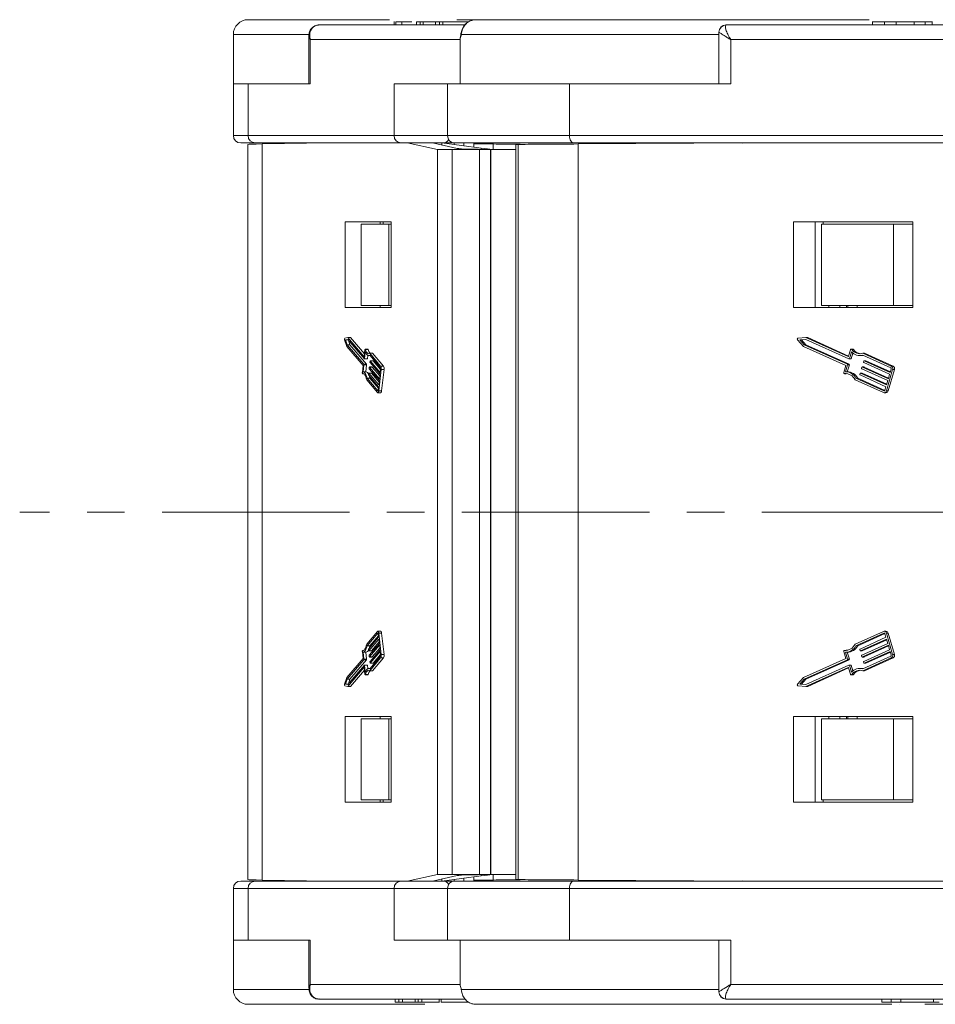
# Model space of a CAD drawing. Header units: millimetres. Extents: x 2548 to 3470, y -441 to 211.
# Tile 3 of 49: x 2838 to 2900, y -280 to -213. Entities that reach past the tile are written whole.
import ezdxf

# ---------------------------------------------------------------- set-up
doc = ezdxf.new("R2010")
doc.units = ezdxf.units.MM
doc.linetypes.add('CENTERX2', pattern=[20.32, 12.7, -2.54, 2.54, -2.54])

msp = doc.modelspace()

# ---------------------------------------------------------------- linework, layer by layer
at = {"color": 7, "linetype": 'Continuous', "lineweight": 15}
for p, q in [((2853.062, -213.321), (2862.644, -213.321)), ((2867.204, -213.321), (2868.484, -213.321)), ((2868.484, -213.321), (2868.48, -213.321)), ((2868.484, -213.321), (2895.129, -213.321)), ((2857.878, -213.671), (2867.758, -213.671)), ((2862.946, -213.446), (2862.946, -213.671)), ((2863.063, -213.471), (2863.063, -213.671)), ((2863.475, -213.471), (2863.475, -213.671)), ((2864.47, -213.471), (2864.47, -213.671)), ((2864.71, -213.471), (2864.47, -213.471)), ((2864.71, -213.471), (2864.71, -213.671)), ((2864.919, -213.471), (2864.71, -213.471)), ((2864.919, -213.471), (2864.919, -213.671)), ((2865.767, -213.471), (2864.919, -213.471)), ((2865.767, -213.471), (2865.767, -213.671)), ((2866.023, -213.471), (2865.767, -213.471)), ((2866.023, -213.471), (2866.023, -213.671)), ((2866.263, -213.471), (2866.023, -213.471)), ((2866.263, -213.471), (2866.263, -213.671)), ((2868.01, -213.471), (2866.263, -213.471)), ((2867.075, -213.471), (2867.075, -213.446)), ((2885.447, -213.671), (2885.455, -213.671)), ((2885.455, -213.671), (2912.403, -213.671)), ((2895.369, -213.446), (2895.369, -213.671)), ((2896.187, -213.471), (2896.187, -213.671)), ((2896.961, -213.471), (2896.961, -213.671)), ((2898.195, -213.471), (2898.195, -213.671)), ((2898.936, -213.471), (2898.936, -213.671)), ((2899.407, -213.671), (2899.407, -213.446)), ((2852.062, -214.321), (2852.062, -217.671)), ((2857.148, -214.321), (2852.062, -214.321)), ((2857.177, -214.41), (2857.177, -217.671)), ((2857.277, -214.671), (2857.277, -217.671)), ((2867.422, -214.671), (2857.277, -214.671)), ((2867.422, -214.671), (2867.422, -217.671)), ((2884.947, -214.321), (2867.497, -214.321)), ((2884.947, -214.171), (2884.947, -217.671)), ((2884.947, -214.171), (2884.957, -214.171)), ((2885.774, -214.671), (2885.774, -217.671)), ((2912.098, -214.671), (2885.774, -214.671)), ((2852.063, -217.671), (2852.062, -217.671)), ((2852.063, -217.671), (2852.063, -221.171)), ((2852.063, -217.671), (2853.063, -217.671)), ((2853.063, -217.671), (2857.277, -217.671)), ((2853.063, -217.671), (2853.063, -221.171)), ((2862.953, -221.171), (2862.953, -217.671)), ((2867.422, -217.671), (2862.953, -217.671)), ((2866.568, -217.671), (2866.568, -221.171)), ((2867.422, -217.671), (2874.839, -217.671)), ((2874.839, -217.671), (2885.774, -217.671)), ((2874.839, -217.671), (2874.839, -221.171)), ((2852.063, -221.171), (2853.063, -221.171)), ((2853.063, -221.171), (2862.953, -221.171)), ((2862.953, -221.171), (2866.568, -221.171)), ((2866.568, -221.171), (2874.839, -221.171)), ((2874.839, -221.171), (2900.501, -221.171)), ((2853.538, -221.671), (2852.563, -221.671)), ((2853.049, -221.768), (2853.049, -271.574)), ((2853.049, -221.768), (2853.049, -271.574)), ((2863.428, -221.671), (2853.538, -221.671)), ((2858.539, -221.671), (2854.013, -221.741)), ((2854.013, -271.601), (2854.013, -221.741)), ((2858.364, -221.674), (2858.376, -221.671)), ((2866.259, -221.671), (2863.428, -221.671)), ((2865.888, -222.121), (2863.846, -221.671)), ((2865.556, -221.671), (2867.219, -222.037)), ((2868.854, -222.015), (2866.194, -221.671)), ((2866.194, -221.671), (2866.194, -221.811)), ((2867.068, -221.671), (2866.259, -221.671)), ((2867.028, -221.779), (2867.028, -221.671)), ((2875.132, -221.671), (2867.068, -221.671)), ((2867.666, -221.861), (2867.666, -221.671)), ((2868.016, -222.09), (2868.648, -222.102)), ((2868.354, -221.95), (2868.354, -221.671)), ((2869.675, -221.741), (2868.354, -221.72)), ((2868.854, -222.015), (2868.854, -222.106)), ((2869.675, -222.121), (2869.675, -221.741)), ((2871.193, -221.77), (2871.193, -271.572)), ((2871.356, -221.768), (2871.356, -271.574)), ((2900.794, -221.671), (2875.132, -221.671)), ((2887.17, -221.671), (2875.427, -221.741)), ((2875.427, -271.601), (2875.427, -221.741)), ((2886.567, -221.675), (2886.609, -221.671)), ((2865.888, -271.221), (2865.888, -222.121)), ((2865.888, -222.121), (2866.885, -222.121)), ((2866.885, -222.121), (2866.885, -271.221)), ((2868.732, -222.121), (2866.885, -222.121)), ((2868.732, -271.221), (2868.732, -222.121)), ((2869.489, -222.121), (2868.732, -222.121)), ((2869.489, -222.121), (2869.489, -271.221)), ((2869.5, -222.121), (2869.489, -222.121)), ((2869.5, -222.121), (2869.5, -271.221)), ((2871.193, -222.121), (2869.5, -222.121)), ((2862.753, -227.021), (2859.632, -227.021)), ((2859.632, -227.021), (2859.632, -232.821)), ((2860.731, -232.671), (2860.731, -227.171)), ((2862.604, -227.171), (2860.731, -227.171)), ((2862.007, -227.171), (2862.007, -227.021)), ((2862.215, -227.171), (2862.215, -227.021)), ((2862.604, -232.671), (2862.604, -227.171)), ((2862.753, -227.171), (2862.604, -227.171)), ((2862.753, -232.821), (2862.753, -227.021)), ((2898.105, -227.021), (2890.005, -227.021)), ((2890.005, -227.021), (2890.005, -232.821)), ((2891.471, -232.821), (2891.471, -227.021)), ((2891.918, -232.671), (2891.918, -227.171)), ((2896.778, -227.171), (2891.918, -227.171)), ((2892.011, -227.171), (2892.011, -227.021)), ((2896.778, -232.671), (2896.778, -227.171)), ((2898.105, -227.171), (2896.778, -227.171)), ((2898.105, -232.821), (2898.105, -227.021)), ((2862.604, -232.671), (2860.731, -232.671)), ((2862.007, -232.821), (2862.007, -232.671)), ((2862.753, -232.671), (2862.604, -232.671)), ((2896.778, -232.671), (2891.918, -232.671)), ((2892.415, -232.821), (2892.415, -232.671)), ((2893.144, -232.821), (2893.144, -232.671)), ((2893.597, -232.821), (2893.597, -232.671)), ((2893.692, -232.821), (2893.692, -232.671)), ((2894.316, -232.671), (2894.316, -232.821)), ((2898.105, -232.671), (2896.778, -232.671)), ((2859.632, -232.821), (2862.753, -232.821)), ((2890.005, -232.821), (2898.105, -232.821)), ((2859.595, -234.999), (2859.747, -235.454)), ((2859.815, -234.855), (2859.607, -234.889)), ((2859.809, -234.984), (2859.656, -235.009)), ((2859.656, -235.009), (2859.768, -235.343)), ((2859.656, -235.009), (2859.831, -235.009)), ((2859.768, -235.343), (2860.896, -236.663)), ((2859.768, -235.343), (2859.958, -235.343)), ((2860.937, -236.303), (2859.809, -234.984)), ((2860.913, -236.14), (2859.815, -234.855)), ((2859.815, -234.855), (2860.005, -234.855)), ((2859.856, -235.039), (2859.958, -235.343)), ((2859.958, -235.343), (2861.086, -236.663)), ((2860.945, -235.954), (2860.005, -234.855)), ((2890.286, -234.999), (2890.68, -235.454)), ((2890.857, -234.855), (2890.318, -234.889)), ((2890.841, -234.984), (2890.445, -235.009)), ((2890.445, -235.009), (2890.735, -235.343)), ((2890.445, -235.009), (2890.563, -235.009)), ((2890.856, -234.99), (2890.563, -235.009)), ((2890.563, -235.009), (2890.852, -235.343)), ((2890.735, -235.343), (2893.661, -236.663)), ((2890.735, -235.343), (2890.852, -235.343)), ((2893.768, -236.303), (2890.841, -234.984)), ((2890.852, -235.343), (2893.778, -236.663)), ((2893.706, -236.14), (2890.857, -234.855)), ((2890.857, -234.855), (2890.974, -234.855)), ((2893.744, -236.104), (2890.974, -234.855)), ((2859.747, -235.454), (2860.854, -236.75)), ((2860.975, -235.687), (2860.926, -236.121)), ((2861.002, -235.821), (2860.949, -236.284)), ((2861.184, -235.645), (2860.994, -235.645)), ((2861.008, -235.664), (2861.198, -235.664)), ((2861.165, -236.062), (2861.139, -236.284)), ((2861.22, -236.077), (2861.323, -236.077)), ((2862.029, -236.902), (2861.298, -236.047)), ((2862.042, -236.782), (2861.3, -235.913)), ((2861.3, -235.913), (2861.49, -235.913)), ((2862.232, -236.782), (2861.49, -235.913)), ((2890.68, -235.454), (2893.553, -236.75)), ((2893.867, -235.687), (2893.739, -236.121)), ((2893.938, -235.821), (2893.801, -236.284)), ((2894.033, -235.645), (2893.916, -235.645)), ((2894.03, -235.905), (2893.918, -236.284)), ((2893.953, -235.664), (2894.07, -235.664)), ((2894.502, -236.077), (2894.619, -236.077)), ((2896.601, -236.902), (2894.705, -236.047)), ((2896.637, -236.782), (2894.711, -235.913)), ((2894.711, -235.913), (2894.828, -235.913)), ((2896.754, -236.782), (2894.828, -235.913)), ((2860.854, -236.75), (2860.801, -237.214)), ((2860.902, -236.704), (2860.849, -237.168)), ((2860.896, -236.663), (2861.086, -236.663)), ((2860.902, -236.704), (2861.092, -236.704)), ((2860.913, -236.14), (2860.92, -236.14)), ((2860.94, -236.305), (2861.13, -236.305)), ((2860.949, -236.284), (2861.139, -236.284)), ((2861.092, -236.704), (2861.039, -237.168)), ((2861.315, -236.509), (2861.322, -236.449)), ((2862, -237.344), (2861.321, -236.55)), ((2861.521, -236.428), (2861.331, -236.428)), ((2861.335, -236.43), (2862.013, -237.224)), ((2861.335, -236.43), (2861.525, -236.43)), ((2861.525, -236.43), (2862.036, -237.028)), ((2862.042, -236.782), (2862.232, -236.782)), ((2893.553, -236.75), (2893.415, -237.214)), ((2893.676, -236.704), (2893.539, -237.168)), ((2893.794, -236.704), (2893.657, -237.168)), ((2893.661, -236.663), (2893.778, -236.663)), ((2893.676, -236.704), (2893.794, -236.704)), ((2893.706, -236.14), (2893.724, -236.14)), ((2893.776, -236.305), (2893.894, -236.305)), ((2893.801, -236.284), (2893.918, -236.284)), ((2894.75, -236.509), (2894.767, -236.449)), ((2896.526, -237.344), (2894.765, -236.55)), ((2894.909, -236.428), (2894.792, -236.428)), ((2894.801, -236.43), (2896.561, -237.224)), ((2894.801, -236.43), (2894.918, -236.43)), ((2894.918, -236.43), (2896.575, -237.177)), ((2896.637, -236.782), (2896.754, -236.782)), ((2860.82, -237.3), (2860.879, -237.3)), ((2860.822, -237.3), (2860.878, -237.3)), ((2860.849, -237.168), (2861.039, -237.168)), ((2861.219, -237.348), (2861.226, -237.288)), ((2861.904, -238.183), (2861.225, -237.389)), ((2861.426, -237.267), (2861.236, -237.267)), ((2861.239, -237.269), (2861.918, -238.063)), ((2861.239, -237.269), (2861.429, -237.269)), ((2861.267, -236.928), (2861.274, -236.868)), ((2861.952, -237.763), (2861.273, -236.969)), ((2861.473, -236.847), (2861.283, -236.847)), ((2861.287, -236.849), (2861.965, -237.643)), ((2861.287, -236.849), (2861.477, -236.849)), ((2861.429, -237.269), (2861.94, -237.867)), ((2861.477, -236.849), (2861.988, -237.447)), ((2861.914, -238.467), (2862.078, -237.028)), ((2861.965, -237.643), (2862, -237.344)), ((2862.013, -237.224), (2862.041, -236.984)), ((2862.078, -237.028), (2862.268, -237.028)), ((2862.104, -238.467), (2862.268, -237.028)), ((2893.464, -237.3), (2893.581, -237.3)), ((2893.469, -237.3), (2893.586, -237.3)), ((2893.539, -237.168), (2893.657, -237.168)), ((2893.581, -237.3), (2893.586, -237.3)), ((2894.501, -237.348), (2894.519, -237.288)), ((2896.277, -238.183), (2894.517, -237.389)), ((2894.66, -237.267), (2894.543, -237.267)), ((2894.552, -237.269), (2896.313, -238.063)), ((2894.552, -237.269), (2894.669, -237.269)), ((2894.625, -236.928), (2894.643, -236.868)), ((2896.401, -237.763), (2894.641, -236.969)), ((2894.785, -236.847), (2894.667, -236.847)), ((2894.669, -237.269), (2896.326, -238.017)), ((2894.676, -236.849), (2896.437, -237.643)), ((2894.676, -236.849), (2894.794, -236.849)), ((2894.794, -236.849), (2896.451, -237.597)), ((2896.303, -238.467), (2896.729, -237.028)), ((2896.421, -238.467), (2896.846, -237.028)), ((2896.437, -237.643), (2896.526, -237.344)), ((2896.561, -237.224), (2896.632, -236.984)), ((2896.729, -237.028), (2896.846, -237.028)), ((2861.095, -237.712), (2861.837, -238.581)), ((2861.12, -237.606), (2861.851, -238.461)), ((2861.12, -237.606), (2861.31, -237.606)), ((2861.31, -237.606), (2861.892, -238.287)), ((2861.918, -238.063), (2861.952, -237.763)), ((2894.178, -237.712), (2896.104, -238.581)), ((2894.244, -237.606), (2896.14, -238.461)), ((2894.244, -237.606), (2894.361, -237.606)), ((2894.361, -237.606), (2896.201, -238.436)), ((2896.313, -238.063), (2896.401, -237.763)), ((2861.851, -238.461), (2861.865, -238.461)), ((2861.858, -238.593), (2862.048, -238.593)), ((2861.876, -238.423), (2861.904, -238.183)), ((2861.914, -238.467), (2862.104, -238.467)), ((2896.14, -238.461), (2896.175, -238.461)), ((2896.158, -238.593), (2896.275, -238.593)), ((2896.206, -238.423), (2896.277, -238.183)), ((2896.303, -238.467), (2896.421, -238.467)), ((2861.837, -254.761), (2861.095, -255.63)), ((2862.048, -254.749), (2861.858, -254.749)), ((2896.104, -254.761), (2894.178, -255.63)), ((2896.275, -254.749), (2896.158, -254.749)), ((2861.851, -254.881), (2861.12, -255.736)), ((2861.225, -255.953), (2861.904, -255.159)), ((2861.918, -255.279), (2861.239, -256.073)), ((2861.892, -255.055), (2861.31, -255.736)), ((2861.851, -254.881), (2861.865, -254.881)), ((2861.904, -255.159), (2861.876, -254.919)), ((2862.078, -256.314), (2861.914, -254.875)), ((2861.914, -254.875), (2862.104, -254.875)), ((2861.952, -255.578), (2861.918, -255.279)), ((2862.268, -256.314), (2862.104, -254.875)), ((2896.14, -254.881), (2894.244, -255.736)), ((2896.201, -254.906), (2894.361, -255.736)), ((2894.517, -255.953), (2896.277, -255.159)), ((2896.313, -255.279), (2894.552, -256.073)), ((2896.326, -255.325), (2894.669, -256.073)), ((2896.14, -254.881), (2896.175, -254.881)), ((2896.277, -255.159), (2896.206, -254.919)), ((2896.729, -256.314), (2896.303, -254.875)), ((2896.303, -254.875), (2896.421, -254.875)), ((2896.401, -255.578), (2896.313, -255.279)), ((2896.846, -256.314), (2896.421, -254.875)), ((2860.801, -256.128), (2860.854, -256.592)), ((2860.879, -256.042), (2860.82, -256.042)), ((2860.822, -256.042), (2860.878, -256.042)), ((2861.12, -255.736), (2861.31, -255.736)), ((2861.226, -256.054), (2861.219, -255.994)), ((2861.236, -256.075), (2861.426, -256.075)), ((2861.239, -256.073), (2861.429, -256.073)), ((2861.273, -256.373), (2861.952, -255.578)), ((2861.965, -255.698), (2861.287, -256.493)), ((2861.321, -256.792), (2862, -255.998)), ((2862.013, -256.118), (2861.335, -256.912)), ((2861.94, -255.475), (2861.429, -256.073)), ((2861.988, -255.895), (2861.477, -256.493)), ((2862, -255.998), (2861.965, -255.698)), ((2862.041, -256.358), (2862.013, -256.118)), ((2893.415, -256.128), (2893.553, -256.592)), ((2893.581, -256.042), (2893.464, -256.042)), ((2893.469, -256.042), (2893.586, -256.042)), ((2893.586, -256.042), (2893.581, -256.042)), ((2894.244, -255.736), (2894.361, -255.736)), ((2894.519, -256.054), (2894.501, -255.994)), ((2894.543, -256.075), (2894.66, -256.075)), ((2894.552, -256.073), (2894.669, -256.073)), ((2894.641, -256.373), (2896.401, -255.578)), ((2896.437, -255.698), (2894.676, -256.493)), ((2894.765, -256.792), (2896.526, -255.998)), ((2896.451, -255.745), (2894.794, -256.493)), ((2896.561, -256.118), (2894.801, -256.912)), ((2896.526, -255.998), (2896.437, -255.698)), ((2896.632, -256.358), (2896.561, -256.118)), ((2860.854, -256.592), (2859.747, -257.887)), ((2860.896, -256.679), (2859.768, -257.998)), ((2861.086, -256.679), (2859.958, -257.998)), ((2860.849, -256.174), (2860.902, -256.638)), ((2860.849, -256.174), (2861.039, -256.174)), ((2860.896, -256.679), (2861.086, -256.679)), ((2860.902, -256.638), (2861.092, -256.638)), ((2861.039, -256.174), (2861.092, -256.638)), ((2861.274, -256.474), (2861.267, -256.414)), ((2861.283, -256.494), (2861.473, -256.494)), ((2861.287, -256.493), (2861.477, -256.493)), ((2861.298, -257.295), (2862.029, -256.44)), ((2861.3, -257.429), (2862.042, -256.56)), ((2861.49, -257.429), (2862.232, -256.56)), ((2862.036, -256.314), (2861.525, -256.912)), ((2862.042, -256.56), (2862.232, -256.56)), ((2862.078, -256.314), (2862.268, -256.314)), ((2893.553, -256.592), (2890.68, -257.887)), ((2893.661, -256.679), (2890.735, -257.998)), ((2893.778, -256.679), (2890.852, -257.998)), ((2893.539, -256.174), (2893.676, -256.638)), ((2893.539, -256.174), (2893.657, -256.174)), ((2893.657, -256.174), (2893.794, -256.638)), ((2893.661, -256.679), (2893.778, -256.679)), ((2893.676, -256.638), (2893.794, -256.638)), ((2894.643, -256.474), (2894.625, -256.414)), ((2894.667, -256.494), (2894.785, -256.494)), ((2894.676, -256.493), (2894.794, -256.493)), ((2894.705, -257.295), (2896.601, -256.44)), ((2894.711, -257.429), (2896.637, -256.56)), ((2894.828, -257.429), (2896.754, -256.56)), ((2896.575, -256.165), (2894.918, -256.912)), ((2896.637, -256.56), (2896.754, -256.56)), ((2896.729, -256.314), (2896.846, -256.314)), ((2859.809, -258.358), (2860.937, -257.038)), ((2859.815, -258.487), (2860.913, -257.202)), ((2860.005, -258.487), (2860.945, -257.387)), ((2860.913, -257.202), (2860.92, -257.202)), ((2860.926, -257.221), (2860.975, -257.655)), ((2861.13, -257.036), (2860.94, -257.036)), ((2860.949, -257.057), (2861.002, -257.521)), ((2860.949, -257.057), (2861.139, -257.057)), ((2861.139, -257.057), (2861.165, -257.28)), ((2861.323, -257.265), (2861.22, -257.265)), ((2861.3, -257.429), (2861.49, -257.429)), ((2861.322, -256.893), (2861.315, -256.833)), ((2861.331, -256.914), (2861.521, -256.914)), ((2861.335, -256.912), (2861.525, -256.912)), ((2890.841, -258.358), (2893.768, -257.038)), ((2890.857, -258.487), (2893.706, -257.202)), ((2890.974, -258.487), (2893.744, -257.238)), ((2893.706, -257.202), (2893.724, -257.202)), ((2893.739, -257.221), (2893.867, -257.655)), ((2893.894, -257.036), (2893.776, -257.036)), ((2893.801, -257.057), (2893.938, -257.521)), ((2893.801, -257.057), (2893.918, -257.057)), ((2893.918, -257.057), (2894.03, -257.437)), ((2894.619, -257.265), (2894.502, -257.265)), ((2894.711, -257.429), (2894.828, -257.429)), ((2894.767, -256.893), (2894.75, -256.833)), ((2894.792, -256.914), (2894.909, -256.914)), ((2894.801, -256.912), (2894.918, -256.912)), ((2859.747, -257.887), (2859.595, -258.342)), ((2859.768, -257.998), (2859.656, -258.333)), ((2859.768, -257.998), (2859.958, -257.998)), ((2859.958, -257.998), (2859.856, -258.303)), ((2860.994, -257.697), (2861.184, -257.697)), ((2861.008, -257.678), (2861.198, -257.678)), ((2890.68, -257.887), (2890.286, -258.342)), ((2890.735, -257.998), (2890.445, -258.333)), ((2890.852, -257.998), (2890.563, -258.333)), ((2890.735, -257.998), (2890.852, -257.998)), ((2893.916, -257.697), (2894.033, -257.697)), ((2893.953, -257.678), (2894.07, -257.678)), ((2859.607, -258.453), (2859.815, -258.487)), ((2859.656, -258.333), (2859.809, -258.358)), ((2859.656, -258.333), (2859.831, -258.333)), ((2859.815, -258.487), (2860.005, -258.487)), ((2890.318, -258.453), (2890.857, -258.487)), ((2890.445, -258.333), (2890.841, -258.358)), ((2890.445, -258.333), (2890.563, -258.333)), ((2890.563, -258.333), (2890.856, -258.352)), ((2890.857, -258.487), (2890.974, -258.487)), ((2859.632, -260.521), (2859.632, -266.321)), ((2862.753, -260.521), (2859.632, -260.521)), ((2860.731, -260.671), (2860.731, -266.171)), ((2862.604, -260.671), (2860.731, -260.671)), ((2862.007, -260.671), (2862.007, -260.521)), ((2862.604, -260.671), (2862.604, -266.171)), ((2862.753, -260.671), (2862.604, -260.671)), ((2862.753, -266.321), (2862.753, -260.521)), ((2890.005, -260.521), (2890.005, -266.321)), ((2898.105, -260.521), (2890.005, -260.521)), ((2891.471, -266.321), (2891.471, -260.521)), ((2891.918, -260.671), (2891.918, -266.171)), ((2896.778, -260.671), (2891.918, -260.671)), ((2892.415, -260.671), (2892.415, -260.521)), ((2893.144, -260.671), (2893.144, -260.521)), ((2893.597, -260.671), (2893.597, -260.521)), ((2893.692, -260.671), (2893.692, -260.521)), ((2894.316, -260.521), (2894.316, -260.671)), ((2896.778, -260.671), (2896.778, -266.171)), ((2898.105, -260.671), (2896.778, -260.671)), ((2898.105, -266.321), (2898.105, -260.521)), ((2859.632, -266.321), (2862.753, -266.321)), ((2862.604, -266.171), (2860.731, -266.171)), ((2862.007, -266.321), (2862.007, -266.171)), ((2862.215, -266.171), (2862.215, -266.321)), ((2862.753, -266.171), (2862.604, -266.171)), ((2890.005, -266.321), (2898.105, -266.321)), ((2896.778, -266.171), (2891.918, -266.171)), ((2892.011, -266.171), (2892.011, -266.321)), ((2898.105, -266.171), (2896.778, -266.171)), ((2863.846, -271.671), (2865.888, -271.221)), ((2867.219, -271.305), (2865.556, -271.671)), ((2866.885, -271.221), (2865.888, -271.221)), ((2866.194, -271.671), (2868.854, -271.327)), ((2866.885, -271.221), (2868.732, -271.221)), ((2868.648, -271.24), (2868.016, -271.252)), ((2868.354, -271.671), (2868.354, -271.392)), ((2868.732, -271.221), (2869.489, -271.221)), ((2868.854, -271.327), (2868.854, -271.236)), ((2869.489, -271.221), (2869.5, -271.221)), ((2869.5, -271.221), (2871.193, -271.221)), ((2869.675, -271.601), (2869.675, -271.221)), ((2853.538, -271.671), (2852.563, -271.671)), ((2863.428, -271.671), (2853.538, -271.671)), ((2854.013, -271.601), (2858.539, -271.671)), ((2858.376, -271.671), (2858.364, -271.668)), ((2866.259, -271.671), (2863.428, -271.671)), ((2866.194, -271.53), (2866.194, -271.671)), ((2867.028, -271.671), (2866.259, -271.671)), ((2867.028, -271.563), (2867.028, -271.671)), ((2875.132, -271.671), (2867.068, -271.671)), ((2867.666, -271.671), (2867.666, -271.481)), ((2868.354, -271.622), (2869.675, -271.601)), ((2900.794, -271.671), (2875.132, -271.671)), ((2875.427, -271.601), (2887.17, -271.671)), ((2886.609, -271.671), (2886.567, -271.667)), ((2852.063, -272.171), (2852.063, -275.671)), ((2852.063, -272.171), (2853.063, -272.171)), ((2853.063, -272.171), (2862.953, -272.171)), ((2853.063, -275.671), (2853.063, -272.171)), ((2862.953, -272.171), (2862.953, -275.671)), ((2862.953, -272.171), (2866.568, -272.171)), ((2866.568, -272.171), (2866.568, -275.671)), ((2866.568, -272.171), (2874.839, -272.171)), ((2874.839, -272.171), (2900.501, -272.171)), ((2874.839, -275.671), (2874.839, -272.171)), ((2852.062, -275.671), (2852.062, -279.021)), ((2852.063, -275.671), (2852.062, -275.671)), ((2852.063, -275.671), (2853.063, -275.671)), ((2853.063, -275.671), (2857.277, -275.671)), ((2857.177, -275.671), (2857.177, -278.928)), ((2857.277, -278.671), (2857.277, -275.671)), ((2867.422, -275.671), (2862.953, -275.671)), ((2867.422, -278.671), (2867.422, -275.671)), ((2870.344, -275.671), (2867.422, -275.671)), ((2870.344, -275.671), (2874.839, -275.671)), ((2874.839, -275.671), (2885.774, -275.671)), ((2884.947, -275.671), (2884.947, -279.171)), ((2885.774, -278.671), (2885.774, -275.671)), ((2867.422, -278.671), (2857.277, -278.671)), ((2912.098, -278.671), (2885.774, -278.671)), ((2857.15, -279.021), (2852.062, -279.021)), ((2884.947, -279.021), (2867.497, -279.021)), ((2884.947, -279.171), (2884.957, -279.171)), ((2853.062, -280.021), (2865.029, -280.021)), ((2857.878, -279.671), (2867.777, -279.671)), ((2863.03, -279.871), (2863.03, -279.671)), ((2863.03, -279.871), (2863.27, -279.871)), ((2863.27, -279.871), (2863.27, -279.671)), ((2863.27, -279.871), (2863.526, -279.871)), ((2863.526, -279.871), (2863.526, -279.671)), ((2863.526, -279.871), (2864.374, -279.871)), ((2864.374, -279.871), (2864.374, -279.671)), ((2864.374, -279.871), (2864.582, -279.871)), ((2864.582, -279.871), (2864.582, -279.671)), ((2864.582, -279.871), (2864.822, -279.871)), ((2864.822, -279.871), (2864.822, -279.671)), ((2864.822, -279.871), (2865.958, -279.871)), ((2866.012, -279.671), (2866.012, -279.896)), ((2866.133, -279.871), (2866.133, -279.671)), ((2866.799, -279.896), (2866.799, -279.871)), ((2868.484, -280.021), (2868.48, -280.021)), ((2868.484, -280.021), (2896.67, -280.021)), ((2885.447, -279.671), (2885.455, -279.671)), ((2885.455, -279.671), (2912.402, -279.671)), ((2890.056, -280.021), (2890.052, -280.021)), ((2896.004, -279.871), (2896.004, -279.671)), ((2896.004, -279.871), (2896.628, -279.871)), ((2896.628, -279.871), (2896.628, -279.671)), ((2896.628, -279.871), (2897.292, -279.871)), ((2897.192, -280.021), (2897.189, -280.021)), ((2897.292, -279.871), (2897.292, -279.671)), ((2897.292, -279.871), (2899.494, -279.871)), ((2898.531, -279.896), (2898.531, -279.871)), ((2898.905, -280.021), (2903.208, -280.021)), ((2899.494, -279.871), (2899.494, -279.671)), ((2899.494, -279.871), (2899.885, -279.871))]:
    msp.add_line(p, q, dxfattribs=at)
at = {"color": 1, "linetype": 'CENTERX2', "lineweight": 13}
msp.add_line((3388.248, -246.671), (2837.587, -246.671), dxfattribs=at)
at = {"color": 7, "linetype": 'Continuous', "lineweight": 15, "flags": 128}
for points in [[(2875.132, -221.671), (2875.075, -221.661), (2875.02, -221.633), (2874.969, -221.587), (2874.925, -221.524), (2874.888, -221.449), (2874.861, -221.362), (2874.845, -221.268), (2874.839, -221.171)], [(2861.008, -235.664), (2861.004, -235.654), (2861, -235.648), (2860.995, -235.645), (2860.99, -235.646), (2860.985, -235.652), (2860.981, -235.661), (2860.977, -235.673), (2860.975, -235.687)], [(2861.298, -236.047), (2861.259, -236.069), (2861.22, -236.077), (2861.181, -236.069), (2861.142, -236.047), (2861.104, -236.011), (2861.068, -235.96), (2861.034, -235.897), (2861.002, -235.821)], [(2861.3, -235.913), (2861.261, -235.939), (2861.222, -235.949), (2861.182, -235.941), (2861.143, -235.917), (2861.106, -235.876), (2861.07, -235.82), (2861.038, -235.749), (2861.008, -235.664)], [(2861.198, -235.664), (2861.194, -235.654), (2861.19, -235.648), (2861.185, -235.645), (2861.184, -235.645)], [(2860.926, -236.121), (2860.925, -236.126), (2860.924, -236.131), (2860.922, -236.136), (2860.921, -236.139), (2860.919, -236.141), (2860.917, -236.142), (2860.915, -236.141), (2860.913, -236.14)], [(2860.949, -236.284), (2860.949, -236.29), (2860.947, -236.295), (2860.946, -236.299), (2860.944, -236.302), (2860.942, -236.305), (2860.941, -236.305), (2860.939, -236.305), (2860.937, -236.303)], [(2861.139, -236.284), (2861.139, -236.29), (2861.137, -236.295), (2861.136, -236.299), (2861.134, -236.302), (2861.132, -236.305), (2861.131, -236.305), (2861.13, -236.305)], [(2861.322, -236.449), (2861.323, -236.443), (2861.324, -236.438), (2861.325, -236.434), (2861.327, -236.431), (2861.329, -236.429), (2861.331, -236.428), (2861.333, -236.428), (2861.335, -236.43)], [(2861.521, -236.428), (2861.523, -236.428), (2861.525, -236.43)], [(2894.909, -236.428), (2894.913, -236.428), (2894.918, -236.43)], [(2860.801, -237.214), (2860.8, -237.23), (2860.8, -237.246), (2860.801, -237.261), (2860.804, -237.275), (2860.807, -237.287), (2860.812, -237.295), (2860.817, -237.299), (2860.822, -237.3)], [(2860.822, -237.3), (2860.861, -237.296), (2860.901, -237.309), (2860.939, -237.34), (2860.976, -237.386), (2861.011, -237.447), (2861.042, -237.523), (2861.071, -237.612), (2861.095, -237.712)], [(2860.849, -237.168), (2860.888, -237.175), (2860.927, -237.197), (2860.965, -237.233), (2861.001, -237.283), (2861.035, -237.346), (2861.067, -237.422), (2861.095, -237.509), (2861.12, -237.606)], [(2861.226, -237.288), (2861.227, -237.282), (2861.228, -237.277), (2861.23, -237.273), (2861.231, -237.27), (2861.233, -237.268), (2861.235, -237.267), (2861.237, -237.268), (2861.239, -237.269)], [(2861.259, -237.428), (2861.285, -237.509), (2861.31, -237.606)], [(2861.274, -236.868), (2861.275, -236.863), (2861.276, -236.858), (2861.278, -236.854), (2861.279, -236.85), (2861.281, -236.848), (2861.283, -236.847), (2861.285, -236.848), (2861.287, -236.849)], [(2861.426, -237.267), (2861.427, -237.268), (2861.429, -237.269)], [(2861.473, -236.847), (2861.475, -236.848), (2861.477, -236.849)], [(2894.66, -237.267), (2894.664, -237.268), (2894.669, -237.269)], [(2894.785, -236.847), (2894.789, -236.848), (2894.794, -236.849)], [(2861.837, -238.581), (2861.849, -238.59), (2861.86, -238.592), (2861.872, -238.587), (2861.883, -238.575), (2861.893, -238.556), (2861.902, -238.531), (2861.909, -238.501), (2861.914, -238.467)], [(2861.851, -238.461), (2861.855, -238.464), (2861.859, -238.465), (2861.862, -238.463), (2861.866, -238.459), (2861.87, -238.453), (2861.872, -238.444), (2861.875, -238.434), (2861.876, -238.423)], [(2862.048, -238.593), (2862.05, -238.592), (2862.062, -238.587), (2862.073, -238.575), (2862.083, -238.556), (2862.092, -238.531), (2862.099, -238.501), (2862.104, -238.467)], [(2861.914, -254.875), (2861.909, -254.841), (2861.902, -254.811), (2861.893, -254.786), (2861.883, -254.767), (2861.872, -254.755), (2861.86, -254.749), (2861.849, -254.752), (2861.837, -254.761)], [(2862.104, -254.875), (2862.099, -254.841), (2862.092, -254.811), (2862.083, -254.786), (2862.073, -254.767), (2862.062, -254.755), (2862.05, -254.749), (2862.048, -254.749)], [(2861.876, -254.919), (2861.875, -254.908), (2861.872, -254.898), (2861.87, -254.889), (2861.866, -254.883), (2861.862, -254.879), (2861.859, -254.877), (2861.855, -254.878), (2861.851, -254.881)], [(2860.822, -256.042), (2860.817, -256.043), (2860.812, -256.047), (2860.807, -256.055), (2860.804, -256.067), (2860.801, -256.081), (2860.8, -256.096), (2860.8, -256.112), (2860.801, -256.128)], [(2861.095, -255.63), (2861.071, -255.73), (2861.042, -255.819), (2861.011, -255.894), (2860.976, -255.956), (2860.939, -256.002), (2860.901, -256.032), (2860.861, -256.046), (2860.822, -256.042)], [(2861.12, -255.736), (2861.095, -255.833), (2861.067, -255.92), (2861.035, -255.996), (2861.001, -256.059), (2860.965, -256.109), (2860.927, -256.145), (2860.888, -256.167), (2860.849, -256.174)], [(2861.239, -256.073), (2861.237, -256.074), (2861.235, -256.075), (2861.233, -256.074), (2861.231, -256.072), (2861.23, -256.069), (2861.228, -256.064), (2861.227, -256.059), (2861.226, -256.054)], [(2861.31, -255.736), (2861.285, -255.833), (2861.259, -255.914)], [(2861.429, -256.073), (2861.427, -256.074), (2861.426, -256.075)], [(2894.669, -256.073), (2894.664, -256.074), (2894.66, -256.075)], [(2861.287, -256.493), (2861.285, -256.494), (2861.283, -256.494), (2861.281, -256.494), (2861.279, -256.492), (2861.278, -256.488), (2861.276, -256.484), (2861.275, -256.479), (2861.274, -256.474)], [(2861.477, -256.493), (2861.475, -256.494), (2861.473, -256.494)], [(2894.794, -256.493), (2894.789, -256.494), (2894.785, -256.494)], [(2860.913, -257.202), (2860.915, -257.201), (2860.917, -257.2), (2860.919, -257.201), (2860.921, -257.203), (2860.922, -257.206), (2860.924, -257.211), (2860.925, -257.216), (2860.926, -257.221)], [(2860.937, -257.038), (2860.939, -257.037), (2860.941, -257.036), (2860.942, -257.037), (2860.944, -257.039), (2860.946, -257.043), (2860.947, -257.047), (2860.949, -257.052), (2860.949, -257.057)], [(2861.002, -257.521), (2861.034, -257.445), (2861.068, -257.381), (2861.104, -257.331), (2861.142, -257.295), (2861.181, -257.273), (2861.22, -257.265), (2861.259, -257.273), (2861.298, -257.295)], [(2861.008, -257.678), (2861.038, -257.593), (2861.07, -257.522), (2861.106, -257.466), (2861.143, -257.425), (2861.182, -257.401), (2861.222, -257.393), (2861.261, -257.402), (2861.3, -257.429)], [(2861.13, -257.036), (2861.131, -257.036), (2861.132, -257.037), (2861.134, -257.039), (2861.136, -257.043), (2861.137, -257.047), (2861.139, -257.052), (2861.139, -257.057)], [(2861.335, -256.912), (2861.333, -256.914), (2861.331, -256.914), (2861.329, -256.913), (2861.327, -256.911), (2861.325, -256.908), (2861.324, -256.904), (2861.323, -256.899), (2861.322, -256.893)], [(2861.525, -256.912), (2861.523, -256.914), (2861.521, -256.914)], [(2894.918, -256.912), (2894.913, -256.914), (2894.909, -256.914)], [(2860.975, -257.655), (2860.977, -257.669), (2860.981, -257.681), (2860.985, -257.69), (2860.99, -257.696), (2860.995, -257.697), (2861, -257.694), (2861.004, -257.688), (2861.008, -257.678)], [(2861.184, -257.697), (2861.185, -257.697), (2861.19, -257.694), (2861.194, -257.688), (2861.198, -257.678)], [(2875.132, -271.671), (2875.075, -271.681), (2875.02, -271.709), (2874.969, -271.755), (2874.925, -271.817), (2874.888, -271.893), (2874.861, -271.98), (2874.845, -272.073), (2874.839, -272.171)]]:
    msp.add_lwpolyline(points, dxfattribs=at)
at = {"color": 7, "linetype": 'Continuous', "lineweight": 15}
for centre, radius, start, end in [((2853.062, -214.321), 1, 90, 180), ((2885.447, -214.171), 0.5, 90, 180), ((2885.456, -214.17), 0.499, 90.15282, 180.15201), ((2868.472, -214.671), 1.05, 168.14549, 180.00642), ((2867.567, -214.273), 0.0848, 170.80133, 214.03119), ((2852.563, -221.171), 0.5, 180, 270), ((2853.551, -221.183), 0.488, 178.56974, 268.49449), ((2863.44, -221.183), 0.488, 178.56974, 268.49449), ((2867.068, -221.171), 0.5, 180, 270), ((2866.253, -221.206), 0.465, 270.81703, 328.885), ((2859.701, -234.956), 0.115, 144.63809, 202.34887), ((2890.335, -234.954), 0.0669, 104.10645, 222.9224), ((2861.748, -235.534), 0.565, 193.3277, 222.20028), ((2893.915, -235.694), 0.0482, 38.42544, 171.39782), ((2894.503, -235.318), 0.756, 221.65939, 285.5393), ((2894.503, -235.269), 0.677, 215.6958, 287.888), ((2894.032, -235.692), 0.0469, 36.22932, 88.93113), ((2894.643, -235.236), 0.715, 216.79023, 263.39493), ((2894.619, -235.367), 0.71, 270.01046, 280.28912), ((2860.837, -236.693), 0.0656, 349.87201, 26.63935), ((2861.027, -236.693), 0.0656, 349.87201, 26.63935), ((2861.38, -236.52), 0.0656, 169.87201, 206.63935), ((2861.691, -236.958), 0.393, 349.87201, 26.63935), ((2861.881, -236.958), 0.393, 349.87201, 26.63935), ((2893.644, -236.693), 0.0343, 340.96627, 60.29555), ((2893.715, -236.116), 0.0249, 249.83107, 349.8677), ((2893.776, -236.28), 0.0249, 249.83107, 349.8677), ((2893.761, -236.693), 0.0343, 340.96627, 60.29555), ((2893.892, -236.279), 0.0261, 272.92561, 348.68491), ((2894.782, -236.52), 0.0343, 160.96627, 240.29555), ((2894.792, -236.453), 0.0249, 69.83107, 169.8677), ((2896.535, -236.961), 0.206, 340.96627, 60.29555), ((2896.652, -236.961), 0.206, 340.96627, 60.29555), ((2860.979, -237.414), 0.253, 17.65749, 76.42577), ((2861.284, -237.36), 0.0656, 169.87201, 206.63935), ((2861.332, -236.94), 0.0656, 169.87201, 206.63935), ((2861.911, -236.961), 0.131, 349.87201, 26.63935), ((2893.472, -237.238), 0.0616, 157.14119, 266.93025), ((2893.521, -238.025), 0.728, 25.50812, 94.13361), ((2893.51, -238), 0.833, 28.25397, 88.00005), ((2893.628, -238), 0.833, 28.25397, 88.00005), ((2894.534, -237.359), 0.0343, 160.96627, 240.29555), ((2894.543, -237.292), 0.0249, 69.83107, 169.8677), ((2894.658, -236.939), 0.0343, 160.96627, 240.29555), ((2894.668, -236.873), 0.0249, 69.83107, 169.8677), ((2896.567, -236.962), 0.0685, 340.96627, 60.29555), ((2896.156, -238.44), 0.15, 249.83107, 349.8677), ((2896.157, -238.414), 0.0499, 249.83107, 349.8677), ((2896.263, -238.431), 0.162, 274.24061, 347.3699), ((2896.156, -254.901), 0.15, 10.1323, 110.16893), ((2896.267, -254.906), 0.157, 11.31509, 87.07439), ((2896.157, -254.928), 0.0499, 10.1323, 110.16893), ((2860.988, -255.938), 0.242, 282.00103, 343.91571), ((2861.284, -255.982), 0.0656, 153.36065, 190.12799), ((2893.472, -256.104), 0.0616, 93.06975, 202.85881), ((2893.521, -255.316), 0.728, 265.86639, 334.49188), ((2893.51, -255.342), 0.833, 271.99995, 331.74603), ((2893.628, -255.342), 0.833, 271.99995, 331.74603), ((2894.534, -255.983), 0.0343, 119.70445, 199.03373), ((2894.543, -256.049), 0.0249, 190.1323, 290.16893), ((2860.837, -256.649), 0.0656, 333.36065, 10.12799), ((2861.027, -256.649), 0.0656, 333.36065, 10.12799), ((2861.332, -256.402), 0.0656, 153.36065, 190.12799), ((2861.38, -256.822), 0.0656, 153.36065, 190.12799), ((2861.911, -256.381), 0.131, 333.36065, 10.12799), ((2861.691, -256.383), 0.393, 333.36065, 10.12799), ((2861.881, -256.383), 0.393, 333.36065, 10.12799), ((2893.644, -256.649), 0.0343, 299.70445, 19.03373), ((2893.761, -256.649), 0.0343, 299.70445, 19.03373), ((2894.658, -256.402), 0.0343, 119.70445, 199.03373), ((2894.668, -256.469), 0.0249, 190.1323, 290.16893), ((2894.782, -256.822), 0.0343, 119.70445, 199.03373), ((2896.567, -256.38), 0.0685, 299.70445, 19.03373), ((2896.535, -256.381), 0.206, 299.70445, 19.03373), ((2896.652, -256.381), 0.206, 299.70445, 19.03373), ((2861.748, -257.808), 0.565, 137.79972, 166.6723), ((2893.715, -257.226), 0.0249, 10.1323, 110.16893), ((2893.776, -257.062), 0.0249, 10.1323, 110.16893), ((2893.892, -257.063), 0.0269, 12.6301, 85.75939), ((2894.503, -258.024), 0.756, 74.4607, 138.34061), ((2894.503, -258.073), 0.677, 72.112, 144.3042), ((2894.643, -258.106), 0.715, 96.60507, 143.20977), ((2894.619, -257.975), 0.71, 79.71088, 89.98954), ((2894.792, -256.889), 0.0249, 190.1323, 290.16893), ((2893.915, -257.648), 0.0482, 188.60218, 321.57456), ((2894.032, -257.65), 0.0469, 271.06887, 323.77068), ((2859.701, -258.386), 0.115, 157.65113, 215.36191), ((2890.335, -258.388), 0.0669, 137.0776, 255.89355), ((2852.563, -272.171), 0.5, 90, 180), ((2853.551, -272.159), 0.488, 91.50551, 181.43026), ((2863.44, -272.159), 0.488, 91.50551, 181.43026), ((2866.253, -272.136), 0.465, 31.115, 89.18297), ((2867.068, -272.171), 0.5, 90, 180), ((2853.062, -279.021), 1, 180, 270), ((2885.447, -279.171), 0.5, 180, 270), ((2885.456, -279.172), 0.499, 179.84799, 269.84718)]:
    msp.add_arc(centre, radius, start, end, dxfattribs=at)
for centre, major_axis, ratio, start_param, end_param in [((2872.442, -221.741), (19.398, 0.029), 0.00459, 2.824123, 3.118649), ((2867.979, -222.037), (0.8, -0.017), 0.065308, 3.460464, 4.760313), ((2868.769, -222.274), (2.6, -0.056), 0.065308, 1.349086, 1.618721), ((2868.479, -222.015), (1.2, -0.14), 0.037813, 0.4528, 1.257751), ((2886.439, -221.741), (17.598, -0.026), 0.004603, 3.450803, 3.732871), ((2871.993, -221.767), (0.8, 0.003), 0.002833, 2.491979, 3.141582), ((2886.803, -221.741), (19.398, 0.076), 0.002833, 2.197452, 2.491979), ((2867.979, -271.305), (0.8, 0.017), 0.065308, 1.522872, 2.822722), ((2868.769, -271.068), (2.6, 0.056), 0.065308, 4.664465, 4.934099), ((2868.479, -271.327), (1.2, 0.14), 0.037813, 5.025435, 5.830386), ((2872.442, -271.601), (19.398, -0.029), 0.00459, 3.164536, 3.459063), ((2886.439, -271.601), (17.598, 0.026), 0.004603, 2.550318, 2.832382), ((2871.993, -271.575), (0.8, -0.003), 0.002833, 3.141604, 3.791207), ((2886.803, -271.601), (19.398, -0.076), 0.002833, 3.791207, 4.085733)]:
    msp.add_ellipse(centre, major_axis=major_axis, ratio=ratio, start_param=start_param, end_param=end_param, dxfattribs=at)
for points, knots in [([(2868.48, -213.321), (2868.468, -213.321), (2868.35, -213.323), (2868.132, -213.381), (2867.928, -213.482), (2867.858, -213.569), (2867.857, -213.571)], [0, 0, 0, 0, 0.051693, 0.522355, 0.992934, 1, 1, 1, 1]), ([(2857.861, -213.681), (2857.84, -213.679), (2857.714, -213.663), (2857.501, -213.761), (2857.295, -213.957), (2857.188, -214.192), (2857.186, -214.344), (2857.186, -214.413)], [0, 0, 0, 0, 0.052427, 0.318119, 0.558563, 0.79739, 1, 1, 1, 1]), ([(2857.277, -214.671), (2857.276, -214.669), (2857.276, -214.666), (2857.274, -214.66), (2857.271, -214.65), (2857.267, -214.633), (2857.261, -214.607), (2857.255, -214.577), (2857.247, -214.525), (2857.237, -214.434), (2857.239, -214.246), (2857.286, -214.08), (2857.401, -213.879), (2857.565, -213.713), (2857.783, -213.684), (2857.878, -213.671)], [0, 0, 0, 0, 0.004076, 0.005312, 0.013833, 0.023499, 0.039938, 0.067959, 0.085914, 0.147188, 0.256834, 0.484715, 0.526697, 0.795371, 1, 1, 1, 1]), ([(2863.475, -213.471), (2863.378, -213.471), (2863.204, -213.471), (2863.106, -213.471), (2863.063, -213.471)], [0, 0, 0, 0, 0.559564, 1, 1, 1, 1]), ([(2864.147, -213.471), (2864.069, -213.471), (2863.807, -213.471), (2863.612, -213.471), (2863.475, -213.471)], [0, 0, 0, 0, 0.297586, 1, 1, 1, 1]), ([(2867.847, -213.578), (2867.831, -213.589), (2867.716, -213.667), (2867.589, -213.89), (2867.506, -214.126), (2867.487, -214.241), (2867.484, -214.26)], [0, 0, 0, 0, 0.074513, 0.528206, 0.919609, 1, 1, 1, 1]), ([(2867.857, -213.571), (2867.784, -213.651), (2867.638, -213.811), (2867.532, -214.087), (2867.507, -214.256), (2867.497, -214.321)], [0, 0, 0, 0, 0.38385, 0.76279, 1, 1, 1, 1]), ([(2885.774, -214.671), (2885.772, -214.669), (2885.771, -214.666), (2885.766, -214.66), (2885.759, -214.65), (2885.748, -214.633), (2885.73, -214.607), (2885.71, -214.577), (2885.677, -214.525), (2885.622, -214.434), (2885.521, -214.246), (2885.455, -214.08), (2885.398, -213.879), (2885.381, -213.713), (2885.432, -213.684), (2885.455, -213.671)], [0, 0, 0, 0, 0.004076, 0.005312, 0.013833, 0.023499, 0.039938, 0.067959, 0.085914, 0.147188, 0.256834, 0.484715, 0.526697, 0.795371, 1, 1, 1, 1]), ([(2896.187, -213.471), (2895.955, -213.471), (2895.497, -213.471), (2895.414, -213.471), (2895.373, -213.471)], [0, 0, 0, 0, 0.505377, 1, 1, 1, 1]), ([(2896.961, -213.471), (2896.807, -213.471), (2896.53, -213.471), (2896.292, -213.471), (2896.187, -213.471)], [0, 0, 0, 0, 0.5595644, 1, 1, 1, 1]), ([(2898.195, -213.471), (2897.974, -213.471), (2897.58, -213.471), (2897.151, -213.471), (2896.961, -213.471)], [0, 0, 0, 0, 0.559956, 1, 1, 1, 1]), ([(2898.936, -213.471), (2898.817, -213.471), (2898.605, -213.471), (2898.32, -213.471), (2898.195, -213.471)], [0, 0, 0, 0, 0.560171, 1, 1, 1, 1]), ([(2899.405, -213.471), (2899.405, -213.471), (2899.466, -213.471), (2899.287, -213.471), (2899.053, -213.471), (2898.936, -213.471)], [0, 0, 0, 0, 0.005422, 0.502019, 1, 1, 1, 1]), ([(2857.277, -214.671), (2857.276, -214.67), (2857.273, -214.665), (2857.261, -214.648), (2857.248, -214.629), (2857.212, -214.566), (2857.178, -214.492), (2857.183, -214.432), (2857.184, -214.413)], [0, 0, 0, 0, 0.0132, 0.05285, 0.183717, 0.231144, 0.759493, 1, 1, 1, 1]), ([(2867.497, -214.321), (2867.493, -214.342), (2867.471, -214.463), (2867.444, -214.576), (2867.422, -214.67), (2867.422, -214.671)], [0, 0, 0, 0, 0.17537, 0.987913, 1, 1, 1, 1]), ([(2867.481, -214.259), (2867.471, -214.32), (2867.46, -214.387), (2867.445, -214.45), (2867.444, -214.455)], [0, 0, 0, 0, 0.915028, 1, 1, 1, 1]), ([(2885.774, -214.671), (2885.772, -214.67), (2885.763, -214.665), (2885.732, -214.648), (2885.696, -214.629), (2885.583, -214.566), (2885.417, -214.467), (2885.235, -214.348), (2885.103, -214.258), (2885.005, -214.19), (2884.974, -214.178), (2884.957, -214.171)], [0, 0, 0, 0, 0.005076, 0.020324, 0.070651, 0.08889, 0.292074, 0.500551, 0.653435, 0.809647, 1, 1, 1, 1]), ([(2857.277, -278.671), (2857.276, -278.672), (2857.273, -278.677), (2857.261, -278.693), (2857.249, -278.713), (2857.2, -278.796), (2857.2, -278.861), (2857.201, -278.922)], [0, 0, 0, 0, 0.013441, 0.053816, 0.187076, 0.23537, 1, 1, 1, 1]), ([(2857.277, -278.671), (2857.276, -278.673), (2857.276, -278.675), (2857.274, -278.682), (2857.271, -278.692), (2857.267, -278.708), (2857.261, -278.735), (2857.255, -278.765), (2857.247, -278.817), (2857.237, -278.908), (2857.239, -279.095), (2857.286, -279.262), (2857.401, -279.463), (2857.565, -279.628), (2857.783, -279.658), (2857.878, -279.671)], [0, 0, 0, 0, 0.004076, 0.005312, 0.013833, 0.023499, 0.039938, 0.067959, 0.085914, 0.147188, 0.256834, 0.484715, 0.526697, 0.795371, 1, 1, 1, 1]), ([(2867.497, -279.021), (2867.493, -278.999), (2867.471, -278.878), (2867.444, -278.765), (2867.422, -278.672), (2867.422, -278.671)], [0, 0, 0, 0, 0.17537, 0.987913, 1, 1, 1, 1]), ([(2885.774, -278.671), (2885.772, -278.672), (2885.763, -278.677), (2885.732, -278.693), (2885.696, -278.713), (2885.497, -278.824), (2885.233, -278.991), (2885.02, -279.146), (2884.975, -279.164), (2884.957, -279.171)], [0, 0, 0, 0, 0.005088, 0.020369, 0.070807, 0.089086, 0.500311, 0.809226, 1, 1, 1, 1]), ([(2885.774, -278.671), (2885.772, -278.673), (2885.771, -278.675), (2885.766, -278.682), (2885.759, -278.692), (2885.748, -278.708), (2885.73, -278.735), (2885.71, -278.765), (2885.677, -278.817), (2885.622, -278.908), (2885.521, -279.095), (2885.455, -279.262), (2885.398, -279.463), (2885.381, -279.628), (2885.432, -279.658), (2885.455, -279.671)], [0, 0, 0, 0, 0.0040759, 0.005312, 0.0138325, 0.0234994, 0.0399385, 0.0679586, 0.0859142, 0.1471881, 0.2568342, 0.4847154, 0.5266974, 0.7953711, 1, 1, 1, 1]), ([(2857.193, -278.922), (2857.19, -278.984), (2857.18, -279.139), (2857.292, -279.386), (2857.508, -279.585), (2857.723, -279.678), (2857.848, -279.662), (2857.876, -279.658)], [0, 0, 0, 0, 0.178431, 0.44805, 0.692137, 0.92998, 1, 1, 1, 1]), ([(2868.48, -280.021), (2868.468, -280.021), (2868.35, -280.019), (2868.126, -279.967), (2867.849, -279.79), (2867.642, -279.529), (2867.532, -279.255), (2867.506, -279.086), (2867.497, -279.021)], [0, 0, 0, 0, 0.023484, 0.237307, 0.451092, 0.663769, 0.870555, 1, 1, 1, 1]), ([(2866.133, -279.871), (2866.252, -279.871), (2866.492, -279.871), (2867.235, -279.871), (2867.76, -279.871), (2867.989, -279.871)], [0, 0, 0, 0, 0.36073, 0.720182, 1, 1, 1, 1])]:
    msp.add_open_spline(points, degree=3, knots=knots, dxfattribs=at)

doc.saveas('drawing.dxf')
